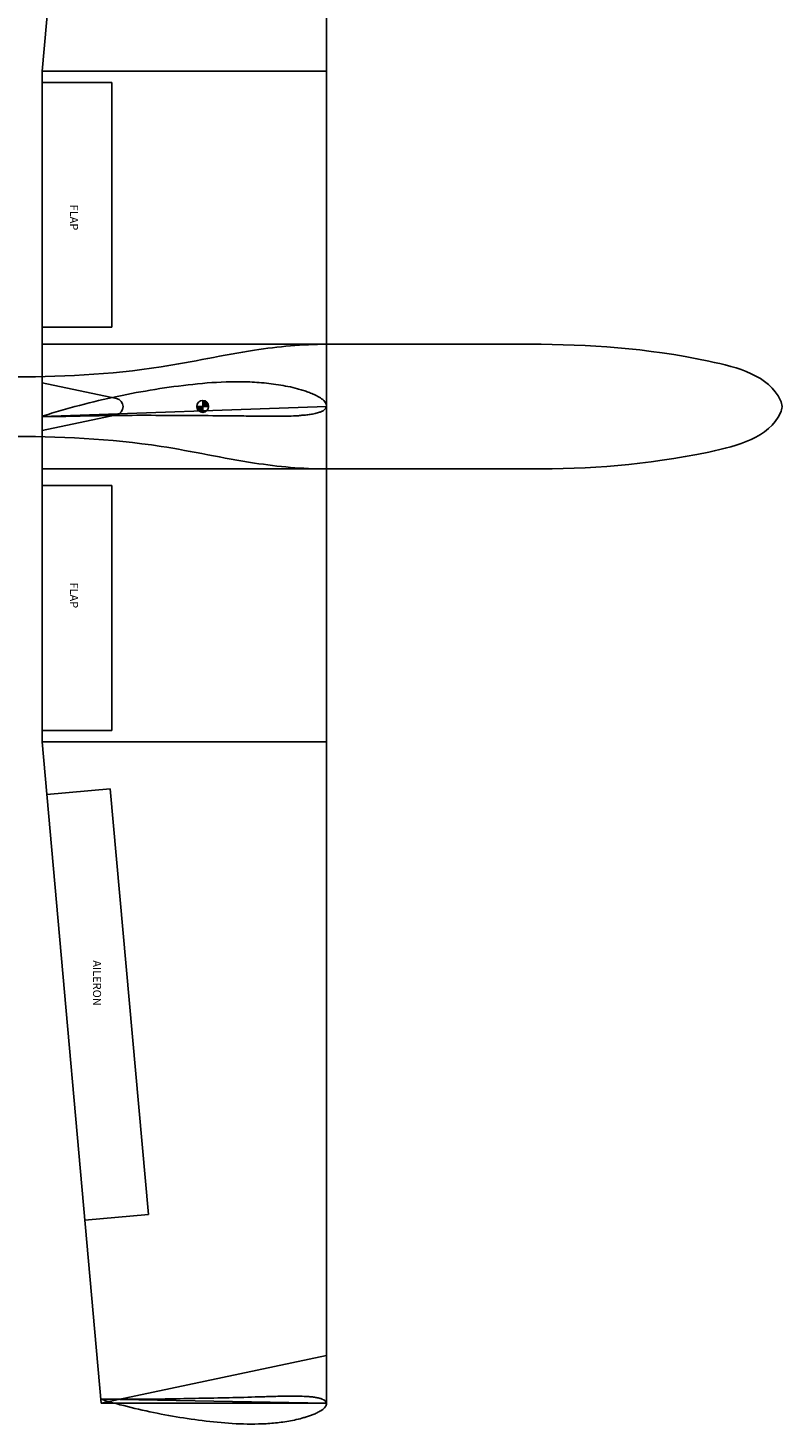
# Model space of a CAD drawing. Header units: millimetres. Extents: x 2217 to 6005, y 1873 to 4657.
# Tile 7 of 12: x 5369 to 6005, y 1873 to 3050. Entities that reach past the tile are written whole.
import ezdxf

# ---------------------------------------------------------------- set-up
doc = ezdxf.new("R2010")
doc.units = ezdxf.units.MM
doc.layers.add('7', color=7, linetype='Continuous')
doc.styles.get("Standard").update_dxf_attribs({"font": 'arial.ttf'})

msp = doc.modelspace()

# ---------------------------------------------------------------- hatches: boundary and pattern name
for points in [[(5516.7, 2726.1), (5516.7, 2731.1), (5511.7, 2731.1, 0.414214)], [(5516.7, 2731.1), (5521.7, 2731.1, 0.414214), (5516.7, 2736.1)]]:
    msp.add_hatch(color=256).paths.add_polyline_path(points)

# ---------------------------------------------------------------- linework, layer by layer
at = {"color": 1}
for p, q in [((5381.3, 3013.7), (5431.2, 3571.1)), ((5621.1, 2731.1), (5621.1, 3530.7)), ((5381.3, 2750.9), (5381.3, 3013.7)), ((5381.3, 3013.7), (5621.1, 3013.7)), ((5381.3, 3004.2), (5440, 3004.2)), ((5440, 2797.8), (5440, 3004.2)), ((5381.3, 2797.8), (5440, 2797.8)), ((5621.1, 2731.1), (5621.1, 1931.4)), ((5381.3, 2710.9), (5381.3, 2448.5)), ((5381.3, 2664.4), (5440, 2664.4)), ((5440, 2664.4), (5440, 2458)), ((5381.3, 2458), (5440, 2458)), ((5381.3, 2448.5), (5431.2, 1891.1)), ((5381.3, 2448.5), (5621.1, 2448.5)), ((5438.8, 2408.9), (5385.2, 2404.1)), ((5438.8, 2408.9), (5470.9, 2050.1)), ((5470.9, 2050.1), (5417.4, 2045.3)), ((5431.2, 1891.1), (5621.1, 1931.4))]:
    msp.add_line(p, q, dxfattribs=at)
at = {"color": 3}
for p, q in [((5381.3, 2783.5), (5792.7, 2783.5)), ((5381.3, 2678.4), (5381.3, 2783.5)), ((5381.3, 2750.9), (5443.9, 2737.8)), ((5381.3, 2750.9), (5381.3, 2710.9)), ((6005.2, 2731.1), (6005.2, 2730.8)), ((5443.9, 2724.1), (5381.3, 2710.9)), ((5381.3, 2678.4), (5792.7, 2678.4))]:
    msp.add_line(p, q, dxfattribs=at)
for p, q in [((5511.7, 2731.1), (5521.7, 2731.1)), ((5516.7, 2726.1), (5516.7, 2736.1))]:
    msp.add_line(p, q)
at = {"color": 4}
for p in [(5621.1, 1931.4), (5431.2, 1891.1)]:
    msp.add_line(p, (5621.1, 1891.1), dxfattribs=at)
msp.add_circle((5516.7, 2731.1), 5)
at = {"color": 3}
msp.add_arc((5442.5, 2730.9), 7, 281.8561, 78.1439, dxfattribs=at)
for points, knots in [([(5351.3, 2755.9), (5394.8, 2755.9), (5465.5, 2758.9), (5553.8, 2779), (5600.8, 2783.5), (5621.1, 2783.5)], [0, 0, 0, 0, 130.641826, 210.645408, 271.570695, 271.570695, 271.570695, 271.570695]), ([(6005.2, 2731.1), (6005.2, 2732.8), (5996.1, 2756.8), (5910.6, 2779.1), (5843.1, 2783.5), (5792.7, 2783.5)], [0, 0, 0, 0, 5.198035, 74.115384, 225.541602, 225.541602, 225.541602, 225.541602]), ([(6005.2, 2730.8), (6005.2, 2729.1), (5996.1, 2705.1), (5910.6, 2682.8), (5843.1, 2678.4), (5792.7, 2678.4)], [0, 0, 0, 0, 5.198035, 74.115384, 225.541602, 225.541602, 225.541602, 225.541602]), ([(5351.3, 2705.9), (5394.8, 2705.9), (5465.5, 2703), (5553.8, 2682.9), (5600.8, 2678.4), (5621.1, 2678.4)], [0, 0, 0, 0, 130.641826, 210.645408, 271.570695, 271.570695, 271.570695, 271.570695])]:
    msp.add_open_spline(points, degree=3, knots=knots, dxfattribs=at)
at = {"layer": '7', "color": 1, "linetype": 'Continuous'}
for points in [[(5381.3, 2722.8), (5383.2, 2723.5), (5385.2, 2724.1), (5387.2, 2724.7), (5389.2, 2725.3), (5391.2, 2725.9), (5393.2, 2726.5), (5395.1, 2727.1), (5397.1, 2727.6), (5399.1, 2728.2), (5401.1, 2728.8), (5403.1, 2729.3), (5405, 2729.9), (5409, 2731), (5412.9, 2732), (5416.9, 2733), (5420.9, 2734), (5424.9, 2735), (5428.8, 2736), (5432.8, 2736.9), (5436.8, 2737.8), (5440.7, 2738.7), (5444.7, 2739.5), (5448.7, 2740.3), (5452.7, 2741.1), (5456.6, 2741.9), (5460.6, 2742.7), (5464.6, 2743.4), (5468.6, 2744.1), (5472.5, 2744.8), (5476.5, 2745.5), (5480.5, 2746.1), (5484.5, 2746.7), (5488.5, 2747.3), (5492.5, 2747.8), (5496.4, 2748.3), (5500.4, 2748.8), (5504.4, 2749.3), (5508.4, 2749.7), (5512.4, 2750.1), (5516.4, 2750.5), (5520.4, 2750.9), (5524.4, 2751.2), (5528.4, 2751.4), (5532.4, 2751.6), (5536.4, 2751.8), (5540.4, 2751.9), (5544.4, 2751.9), (5548.4, 2751.9), (5550.4, 2751.9), (5552.4, 2751.8), (5554.4, 2751.8), (5556.4, 2751.7), (5558.4, 2751.6), (5560.4, 2751.5), (5562.4, 2751.4), (5564.4, 2751.2), (5566.4, 2751.1), (5568.4, 2750.9), (5570.4, 2750.7), (5572.4, 2750.5), (5574.4, 2750.2), (5576.5, 2750), (5578.5, 2749.7), (5580.5, 2749.4), (5582.5, 2749.1), (5584.5, 2748.7), (5586.5, 2748.3), (5588.5, 2747.9), (5590.6, 2747.5), (5592.6, 2747), (5594.6, 2746.5), (5596.6, 2746), (5597.6, 2745.7), (5598.6, 2745.5), (5599.6, 2745.2), (5600.7, 2744.9), (5601.7, 2744.6), (5602.7, 2744.2), (5603.7, 2743.9), (5604.7, 2743.5), (5605.7, 2743.2), (5606.7, 2742.8), (5607.7, 2742.4), (5608.7, 2742), (5609.8, 2741.5), (5610.8, 2741.1), (5611.9, 2740.6), (5612.9, 2740.1), (5613.9, 2739.5), (5614.8, 2739), (5615.4, 2738.7), (5615.9, 2738.3), (5616.4, 2738), (5616.9, 2737.6), (5617.4, 2737.2), (5617.9, 2736.8), (5618.8, 2736), (5619.6, 2735.1), (5620.3, 2734.1), (5620.9, 2733.1), (5621.1, 2732.1), (5621.1, 2731.1), (5620.9, 2730.4), (5620.6, 2729.7), (5620.1, 2729.1), (5619.5, 2728.5), (5618.9, 2728), (5618.3, 2727.5), (5617.8, 2727.2), (5617.3, 2727), (5616.8, 2726.7), (5616.3, 2726.5), (5615.8, 2726.3), (5615.3, 2726.2), (5614.3, 2725.9), (5613.4, 2725.6), (5612.4, 2725.3), (5611.4, 2725.1), (5610.4, 2724.9), (5609.3, 2724.7), (5608.4, 2724.5), (5607.4, 2724.3), (5606.4, 2724.2), (5605.4, 2724.1), (5604.4, 2724), (5603.4, 2723.8), (5602.4, 2723.7), (5601.4, 2723.7), (5600.4, 2723.6), (5599.4, 2723.5), (5598.4, 2723.4), (5597.4, 2723.3), (5595.4, 2723.2), (5593.4, 2723.1), (5591.4, 2723), (5589.4, 2723), (5587.4, 2722.9), (5585.4, 2722.9), (5583.4, 2722.8), (5581.4, 2722.8), (5579.4, 2722.8), (5577.4, 2722.8), (5575.4, 2722.8), (5573.4, 2722.8), (5571.4, 2722.8), (5569.4, 2722.8), (5567.4, 2722.8), (5565.4, 2722.9), (5563.4, 2722.9), (5561.4, 2722.9), (5559.4, 2723), (5557.4, 2723), (5555.4, 2723), (5553.4, 2723), (5551.4, 2723.1), (5549.4, 2723.1), (5545.4, 2723.1), (5541.4, 2723.2), (5537.4, 2723.2), (5533.3, 2723.3), (5529.3, 2723.3), (5525.3, 2723.3), (5521.3, 2723.4), (5517.3, 2723.4), (5513.3, 2723.4), (5509.3, 2723.4), (5505.3, 2723.4), (5501.3, 2723.4), (5497.3, 2723.5), (5493.3, 2723.5), (5489.3, 2723.5), (5485.3, 2723.5), (5481.3, 2723.5), (5477.3, 2723.5), (5473.3, 2723.6), (5469.3, 2723.6), (5465.3, 2723.6), (5461.3, 2723.6), (5457.3, 2723.5), (5453.3, 2723.5), (5449.3, 2723.5), (5445.3, 2723.5), (5441.3, 2723.4), (5437.3, 2723.4), (5433.3, 2723.4), (5429.3, 2723.3), (5425.3, 2723.2), (5421.3, 2723.2), (5417.3, 2723.1), (5413.3, 2723), (5409.3, 2723), (5405.3, 2722.9), (5403.3, 2722.8), (5401.3, 2722.7), (5399.3, 2722.7), (5397.3, 2722.6), (5395.3, 2722.6), (5393.3, 2722.6), (5391.3, 2722.5), (5389.3, 2722.5), (5387.3, 2722.5), (5385.3, 2722.5), (5383.3, 2722.5), (5381.3, 2722.5), (5381.3, 2722.8)], [(5621.1, 2731.1), (5381.3, 2722.7)], [(5431.2, 1894.3), (5432.7, 1893.8), (5434.3, 1893.3), (5435.9, 1892.9), (5437.5, 1892.4), (5439, 1892), (5440.6, 1891.5), (5442.2, 1891.1), (5443.8, 1890.7), (5445.3, 1890.2), (5446.9, 1889.8), (5448.5, 1889.4), (5450.1, 1889), (5453.2, 1888.2), (5456.4, 1887.4), (5459.5, 1886.7), (5462.7, 1885.9), (5465.8, 1885.2), (5469, 1884.5), (5472.1, 1883.8), (5475.3, 1883.2), (5478.4, 1882.6), (5481.6, 1881.9), (5484.8, 1881.3), (5487.9, 1880.8), (5491.1, 1880.2), (5494.2, 1879.7), (5497.4, 1879.1), (5500.5, 1878.6), (5503.7, 1878.1), (5506.9, 1877.7), (5510, 1877.2), (5513.2, 1876.8), (5516.3, 1876.4), (5519.5, 1876), (5522.7, 1875.7), (5525.8, 1875.3), (5529, 1875), (5532.2, 1874.7), (5535.3, 1874.4), (5538.5, 1874.2), (5541.6, 1874), (5544.8, 1873.8), (5548, 1873.7), (5551.1, 1873.6), (5554.3, 1873.5), (5557.5, 1873.5), (5560.6, 1873.5), (5563.8, 1873.6), (5565.4, 1873.6), (5567, 1873.7), (5568.6, 1873.7), (5570.2, 1873.8), (5571.7, 1873.9), (5573.3, 1874), (5574.9, 1874.2), (5576.5, 1874.3), (5578.1, 1874.5), (5579.7, 1874.6), (5581.3, 1874.8), (5582.8, 1875), (5584.4, 1875.2), (5586, 1875.5), (5587.6, 1875.7), (5589.2, 1876), (5590.8, 1876.3), (5592.4, 1876.6), (5594, 1876.9), (5595.6, 1877.3), (5597.2, 1877.6), (5598.8, 1878), (5600.3, 1878.4), (5601.9, 1878.9), (5602.7, 1879.1), (5603.5, 1879.4), (5604.3, 1879.6), (5605.1, 1879.8), (5605.9, 1880.1), (5606.7, 1880.4), (5607.5, 1880.7), (5608.3, 1881), (5609.1, 1881.3), (5609.9, 1881.6), (5610.7, 1881.9), (5611.5, 1882.2), (5612.3, 1882.6), (5613.1, 1883), (5613.9, 1883.4), (5614.7, 1883.8), (5615.5, 1884.3), (5616.3, 1884.7), (5616.7, 1885), (5617.1, 1885.2), (5617.5, 1885.5), (5617.9, 1885.8), (5618.3, 1886.1), (5618.7, 1886.5), (5619.4, 1887.1), (5620, 1887.9), (5620.5, 1888.6), (5620.9, 1889.4), (5621.2, 1890.3), (5621.1, 1891.1), (5621, 1891.6), (5620.7, 1892.1), (5620.3, 1892.6), (5619.8, 1893.1), (5619.3, 1893.5), (5618.8, 1893.8), (5618.4, 1894), (5618, 1894.2), (5617.6, 1894.4), (5617.2, 1894.6), (5616.8, 1894.7), (5616.4, 1894.9), (5615.7, 1895.1), (5614.9, 1895.3), (5614.1, 1895.5), (5613.3, 1895.7), (5612.5, 1895.8), (5611.7, 1896), (5610.9, 1896.1), (5610.1, 1896.2), (5609.3, 1896.3), (5608.6, 1896.4), (5607.8, 1896.5), (5607, 1896.5), (5606.2, 1896.6), (5605.4, 1896.6), (5604.6, 1896.7), (5603.8, 1896.8), (5603, 1896.8), (5602.2, 1896.8), (5600.6, 1896.9), (5599.1, 1897), (5597.5, 1897), (5595.9, 1897), (5594.3, 1897), (5592.7, 1897), (5591.1, 1897), (5589.6, 1897), (5588, 1897), (5586.4, 1897), (5584.8, 1897), (5583.2, 1897), (5581.6, 1896.9), (5580.1, 1896.9), (5578.5, 1896.8), (5576.9, 1896.8), (5575.3, 1896.7), (5573.7, 1896.7), (5572.1, 1896.6), (5570.6, 1896.6), (5569, 1896.5), (5567.4, 1896.5), (5565.8, 1896.4), (5564.2, 1896.4), (5561, 1896.3), (5557.9, 1896.2), (5554.7, 1896.1), (5551.5, 1896), (5548.4, 1895.9), (5545.2, 1895.9), (5542, 1895.8), (5538.9, 1895.7), (5535.7, 1895.6), (5532.5, 1895.6), (5529.4, 1895.5), (5526.2, 1895.4), (5523, 1895.4), (5519.9, 1895.3), (5516.7, 1895.2), (5513.5, 1895.2), (5510.4, 1895.1), (5507.2, 1895), (5504, 1895), (5500.8, 1894.9), (5497.7, 1894.8), (5494.5, 1894.8), (5491.3, 1894.7), (5488.2, 1894.7), (5485, 1894.7), (5481.8, 1894.6), (5478.7, 1894.6), (5475.5, 1894.6), (5472.3, 1894.6), (5469.2, 1894.6), (5466, 1894.5), (5462.8, 1894.5), (5459.7, 1894.5), (5456.5, 1894.5), (5453.3, 1894.6), (5450.2, 1894.6), (5448.6, 1894.6), (5447, 1894.6), (5445.4, 1894.6), (5443.8, 1894.6), (5442.2, 1894.6), (5440.7, 1894.6), (5439.1, 1894.6), (5437.5, 1894.6), (5435.9, 1894.6), (5434.3, 1894.6), (5432.7, 1894.5), (5431.2, 1894.5), (5431.2, 1894.3)], [(5621.1, 1891.1), (5431.2, 1894.4)]]:
    msp.add_lwpolyline(points, dxfattribs=at)

# ---------------------------------------------------------------- texts
at = {"color": 1, "char_height": 6.79, "rotation": 270}
for s, insert, attachment_point in [('FLAP', (5411.6, 2879.5), 3), ('FLAP', (5411.6, 2582.7), 1), ('AILERON', (5431, 2264.3), 1)]:
    msp.add_mtext_dynamic_manual_height_columns(s, width=61.171, gutter_width=12.5, heights=[0], dxfattribs=dict(at, insert=insert, attachment_point=attachment_point))

doc.saveas('drawing.dxf')
